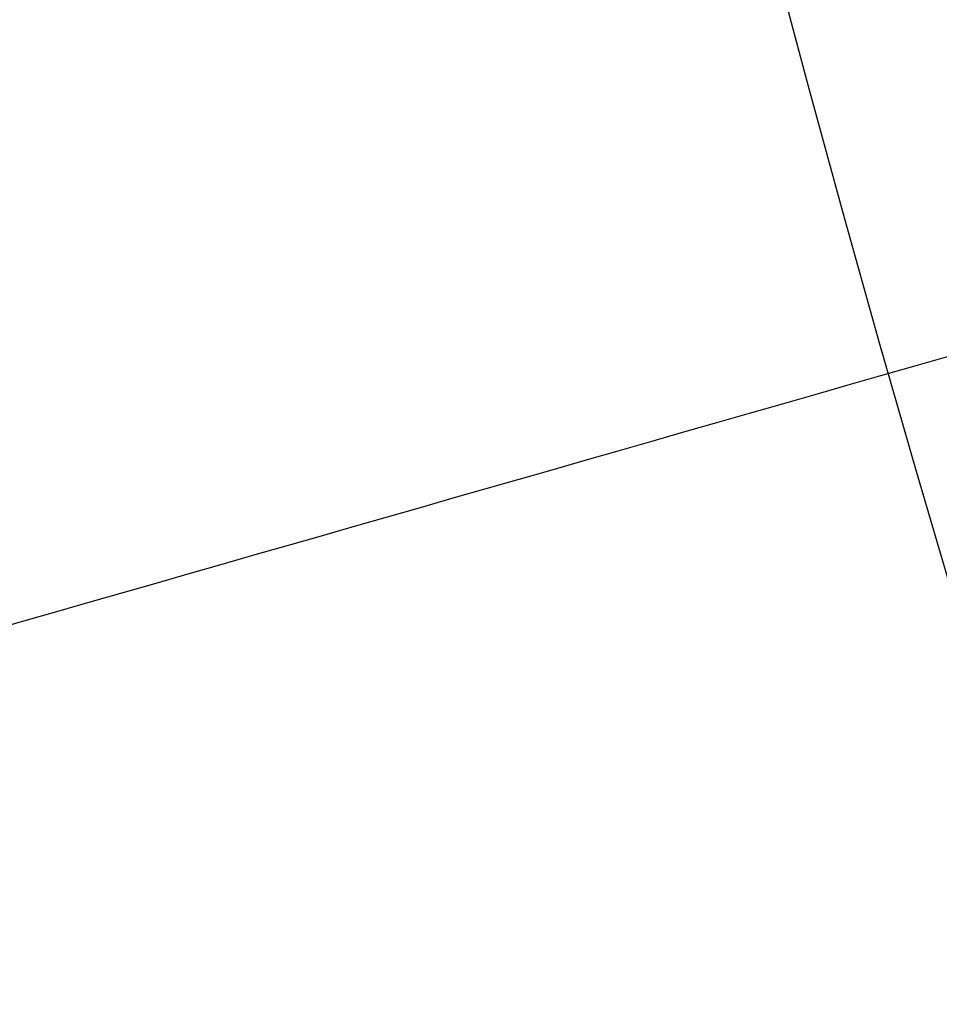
# Model space of a CAD drawing. Header units: millimetres. Extents: x 397 to 647, y -125 to 125.
# Tile 80 of 256: x 471.68 to 473.79, y -15.2 to -12.95. Entities that reach past the tile are written whole.
import ezdxf

# ---------------------------------------------------------------- set-up
doc = ezdxf.new("R2010")
doc.units = ezdxf.units.MM
doc.layers.add('Default', color=7, linetype='Continuous')

msp = doc.modelspace()

# ---------------------------------------------------------------- linework, layer by layer
at = {"layer": 'Default', "extrusion": (0, 0, -1)}
msp.add_circle((-521.7505, 0), 50, dxfattribs=at)
at = {"layer": 'Default'}
for points in [[(425.6491, -13.1623, 120), (425.6134, -13.1672, 117.8526), (425.2127, -13.222, 114.6912), (424.2329, -13.3562, 110.6341), (422.9974, -13.5254, 106.6141), (421.1194, -13.7827, 101.7525), (418.621, -14.1248, 96.1204), (416.1336, -14.4655, 90.6927), (413.9034, -14.771, 85.5232), (412.4545, -14.9694, 81.5177), (411.6384, -15.0812, 78.5734), (411.3541, -15.1201, 77.2039), (410.9957, -15.1692, 75.0611), (410.7923, -15.1971, 72.1962), (411.2607, -15.1329, 68.0388), (412.481, -14.9658, 63.8607), (414.473, -14.693, 59.5882), (417.2356, -14.3146, 55.2206), (420.7298, -13.836, 50.7886), (424.8875, -13.2666, 46.3261), (431.2019, -12.4017, 40.3681), (440.3087, -11.1545, 32.9499), (452.4141, -9.4965, 24.122), (464.1867, -7.8841, 15.8451), (471.6198, -6.866, 10.4528), (474.8689, -6.421, 8)], [(428.4962, -26.69, 120), (428.4615, -26.6999, 117.8526), (428.0727, -26.8112, 114.6912), (427.1219, -27.0833, 110.6341), (425.923, -27.4264, 106.6141), (424.1007, -27.948, 101.7525), (421.6763, -28.6419, 96.1204), (419.2626, -29.3327, 90.6927), (417.0984, -29.9521, 85.5232), (415.6925, -30.3545, 81.5177), (414.9006, -30.5811, 78.5734), (414.6247, -30.6601, 77.2039), (414.2769, -30.7596, 75.0611), (414.0795, -30.8161, 72.1962), (414.534, -30.686, 68.0388), (415.7182, -30.3471, 63.8607), (417.6512, -29.7939, 59.5882), (420.3319, -29.0266, 55.2206), (423.7227, -28.0562, 50.7886), (427.7571, -26.9015, 46.3261), (433.8844, -25.1478, 40.3681), (442.7214, -22.6186, 32.9499), (454.4682, -19.2566, 24.122), (465.8921, -15.987, 15.8451), (473.105, -13.9227, 10.4528), (476.2578, -13.0203, 8)]]:
    msp.add_open_spline(points, degree=3, knots=[-0.156287, -0.156287, -0.156287, -0.156287, 5.391708, 8.259528, 11.127349, 16.862989, 22.598629, 28.334269, 34.06991, 39.80555, 42.67337, 45.54119, 45.54119, 52.045095, 58.549, 65.052905, 71.55681, 78.060716, 84.564621, 91.068526, 97.572431, 110.580241, 123.588051, 136.595861, 147.239569, 147.239569, 147.239569, 147.239569], dxfattribs=at)

doc.saveas('drawing.dxf')
